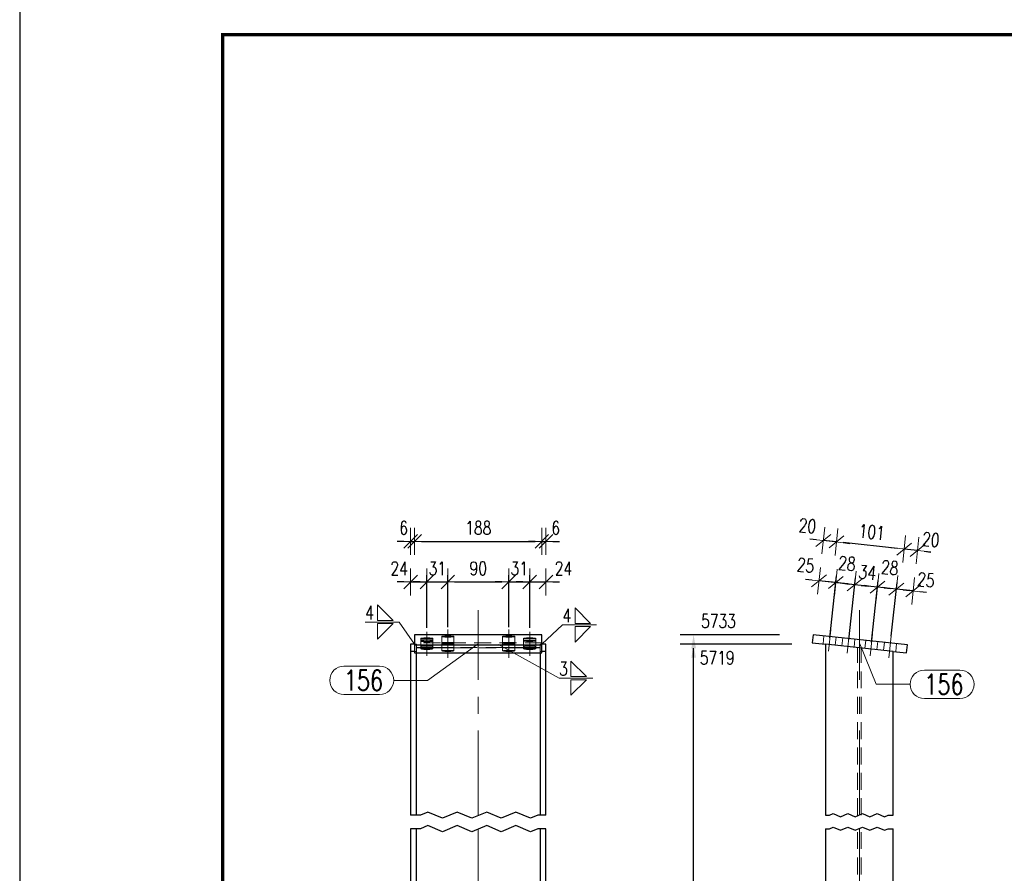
# Model space of a CAD drawing. Header units: millimetres. Extents: x -165 to 441, y 14674 to 15169.
# Tile 7 of 21: x -159 to -13, y 14960 to 15086. Entities that reach past the tile are written whole.
import ezdxf

# ---------------------------------------------------------------- set-up
doc = ezdxf.new("R2010")
doc.units = ezdxf.units.MM
doc.header["$LTSCALE"] = 10
doc.linetypes.add('HIDDEN', pattern=[0.375, 0.25, -0.125])
doc.linetypes.add('MITTE', pattern=[2, 1.25, -0.25, 0.25, -0.25])
doc.layers.get('Defpoints').update_dxf_attribs({"color": 1})
doc.layers.add('_FORMATKA', color=8, linetype='Continuous', plot=False)
for name, color, linetype, lineweight in [('_RAMKA', 7, 'Continuous', 35), ('PS_DIM', 4, 'Continuous', 13), ('PS_Hidden', 2, 'HIDDEN', 9), ('PS_Mid', 5, 'MITTE', 15), ('PS_Pos', 1, 'Continuous', 15), ('PS_Shape', 161, 'Continuous', 30), ('PS_SOLID', 7, 'Continuous', 30), ('PS_Weld', 1, 'Continuous', 9)]:
    doc.layers.add(name, color=color, linetype=linetype, lineweight=lineweight)
doc.styles.add('simplex', font='simplex.shx', dxfattribs={"width": 0.75})
doc.dimstyles.new('1_10_GŁ_DS1-LS10', dxfattribs={"dimtxt": 2, "dimasz": 2, "dimexe": 2, "dimexo": 5, "dimgap": 1, "dimtad": 1, "dimjust": 4, "dimdec": 0, "dimlfac": 10, "dimtxsty": 'simplex', "dimblk1": 'NONE', "dimsah": 1, "dimcen": 2, "dimclrd": 256, "dimclre": 256, "dimclrt": 3, "dimadec": 1, "dimazin": 0, "dimtfac": 1, "dimtdec": 0, "dimtmove": 2, "dimatfit": 3, "dimfxl": 1, "dimarcsym": 0})
doc.dimstyles.new('1_10_PRZ', dxfattribs={"dimtxt": 2, "dimasz": 1, "dimexe": 2, "dimexo": 5, "dimgap": 1, "dimtad": 1, "dimdec": 0, "dimlfac": 10, "dimtxsty": 'simplex', "dimblk": 'dimznak', "dimcen": 2, "dimse1": 1, "dimse2": 1, "dimclrt": 3, "dimadec": 1, "dimazin": 0, "dimtfac": 1, "dimtdec": 0, "dimtix": 1, "dimtmove": 2, "dimatfit": 3, "dimldrblk": 'dim-grot', "dimfxl": 1, "dimarcsym": 0})
doc.dimstyles.new('1_10_SC', dxfattribs={"dimtxt": 2, "dimasz": 1, "dimexe": 1, "dimexo": 1, "dimgap": 1, "dimtad": 1, "dimdec": 0, "dimlfac": 10, "dimtxsty": 'simplex', "dimblk": 'dimznak', "dimcen": 2, "dimclrd": 256, "dimclre": 256, "dimclrt": 3, "dimadec": 1, "dimazin": 0, "dimtfac": 1, "dimtdec": 0, "dimtix": 1, "dimtmove": 2, "dimatfit": 3, "dimldrblk": 'dim-grot', "dimfxl": 1, "dimarcsym": 0})

# ---------------------------------------------------------------- blocks, each defined once
blk = doc.blocks.new('*D24')
at = {"layer": 'Defpoints', "color": 0, "transparency": 16777216}
for p in [(-59.13, 14993.67), (-39.63, 14993.67), (-29.63, 14820.89)]:
    blk.add_point(p, dxfattribs=at)
at = {"layer": 'PS_DIM', "lineweight": -2, "transparency": 16777216}
for p, q in [((-44.63, 14993.67), (-61.13, 14993.67)), ((-59.13, 14820.89), (-59.13, 14991.67)), ((-34.63, 14820.89), (-61.13, 14820.89))]:
    blk.add_line(p, q, dxfattribs=at)
at = {"layer": 'PS_DIM', "transparency": 16777216}
blk.add_solid([(-59.46, 14991.67), (-58.79, 14991.67), (-59.13, 14993.67)], dxfattribs=at)
at = {"layer": 'PS_DIM', "color": 3, "transparency": 16777216, "insert": (-55.64, 14991.65), "char_height": 2, "attachment_point": 5, "rotation": 0.0573, "style": 'simplex'}
blk.add_mtext('5719', dxfattribs=at)
blk = doc.blocks.new('_None')
blk = doc.blocks.new('*D25')
at = {"layer": 'Defpoints', "color": 0, "transparency": 16777216}
for p in [(-59.13, 14995.07), (-41.46, 14995.07), (-29.63, 14820.89)]:
    blk.add_point(p, dxfattribs=at)
at = {"layer": 'PS_DIM', "lineweight": -2, "transparency": 16777216}
for p, q in [((-46.46, 14995.07), (-61.13, 14995.07)), ((-59.13, 14820.89), (-59.13, 14993.07)), ((-34.63, 14820.89), (-61.13, 14820.89))]:
    blk.add_line(p, q, dxfattribs=at)
at = {"layer": 'PS_DIM', "transparency": 16777216}
blk.add_solid([(-59.46, 14993.07), (-58.79, 14993.07), (-59.13, 14995.07)], dxfattribs=at)
at = {"layer": 'PS_DIM', "color": 3, "transparency": 16777216, "insert": (-55.46, 14997.09), "char_height": 2, "attachment_point": 5, "rotation": 0.0573, "style": 'simplex'}
blk.add_mtext('5733', dxfattribs=at)
blk = doc.blocks.new('dimznak')
at = {"color": 0}
for points in [[(0, 2), (0, -2)], [(-2, 0), (2, 0)]]:
    blk.add_lwpolyline(points, dxfattribs=at)
at = {"color": 2}
blk.add_lwpolyline([(1, 1), (-1, -1)], dxfattribs=at)
blk = doc.blocks.new('*D26')
at = {"layer": 'Defpoints', "color": 0, "transparency": 16777216}
for p in [(-98.55, 15002.86), (-98.55, 14995.07), (-100.95, 14993.67)]:
    blk.add_point(p, dxfattribs=at)
at = {"layer": 'PS_DIM', "color": 0, "lineweight": -2, "transparency": 16777216}
for p, q in [((-101.95, 15002.86), (-102.95, 15002.86)), ((-100.95, 15002.86), (-98.55, 15002.86)), ((-97.55, 15002.86), (-96.55, 15002.86))]:
    blk.add_line(p, q, dxfattribs=at)
blk.add_blockref('dimznak', (-100.95, 15002.86), dxfattribs=at)
at = {"layer": 'PS_DIM', "color": 0, "lineweight": -2, "transparency": 16777216, "rotation": 180}
blk.add_blockref('dimznak', (-98.55, 15002.86), dxfattribs=at)
at = {"layer": 'PS_DIM', "color": 3, "transparency": 16777216, "insert": (-102.64, 15004.86), "char_height": 2, "attachment_point": 5, "style": 'simplex'}
blk.add_mtext('24', dxfattribs=at)
blk = doc.blocks.new('dim-grot')
blk.add_hatch(color=256).paths.add_polyline_path([(0, 0), (-2, 0.5), (-2, -0.5)])
blk.add_lwpolyline([(0, 0), (-2, 0.5), (-2, -0.5), (0, 0)])
blk = doc.blocks.new('*D27')
at = {"layer": 'Defpoints', "color": 0, "transparency": 16777216}
for p in [(-95.45, 15002.86), (-98.55, 14995.07), (-95.45, 14995.17)]:
    blk.add_point(p, dxfattribs=at)
at = {"layer": 'PS_DIM', "lineweight": -2, "transparency": 16777216}
for p, q in [((-99.55, 15002.86), (-100.55, 15002.86)), ((-98.55, 14996.07), (-98.55, 15003.86)), ((-98.55, 15002.86), (-95.45, 15002.86)), ((-95.45, 14996.17), (-95.45, 15003.86)), ((-94.45, 15002.86), (-93.45, 15002.86))]:
    blk.add_line(p, q, dxfattribs=at)
blk.add_blockref('dimznak', (-98.55, 15002.86), dxfattribs=at)
at = {"layer": 'PS_DIM', "lineweight": -2, "transparency": 16777216, "rotation": 180}
blk.add_blockref('dimznak', (-95.45, 15002.86), dxfattribs=at)
at = {"layer": 'PS_DIM', "color": 3, "transparency": 16777216, "insert": (-97, 15004.86), "char_height": 2, "attachment_point": 5, "style": 'simplex'}
blk.add_mtext('31', dxfattribs=at)
blk = doc.blocks.new('*D28')
at = {"layer": 'Defpoints', "color": 0, "transparency": 16777216}
for p in [(-86.45, 15002.86), (-95.45, 14995.17), (-86.45, 14995.17)]:
    blk.add_point(p, dxfattribs=at)
at = {"layer": 'PS_DIM', "lineweight": -2, "transparency": 16777216}
for p, q in [((-95.45, 14996.17), (-95.45, 15003.86)), ((-94.45, 15002.86), (-87.45, 15002.86)), ((-86.45, 14996.17), (-86.45, 15003.86))]:
    blk.add_line(p, q, dxfattribs=at)
at = {"layer": 'PS_DIM', "lineweight": -2, "transparency": 16777216, "rotation": 180}
blk.add_blockref('dimznak', (-95.45, 15002.86), dxfattribs=at)
at = {"layer": 'PS_DIM', "lineweight": -2, "transparency": 16777216}
blk.add_blockref('dimznak', (-86.45, 15002.86), dxfattribs=at)
at = {"layer": 'PS_DIM', "color": 3, "transparency": 16777216, "insert": (-90.95, 15004.86), "char_height": 2, "attachment_point": 5, "style": 'simplex'}
blk.add_mtext('90', dxfattribs=at)
blk = doc.blocks.new('*D29')
at = {"layer": 'Defpoints', "color": 0, "transparency": 16777216}
for p in [(-83.35, 15002.86), (-86.45, 14995.17), (-83.35, 14995.07)]:
    blk.add_point(p, dxfattribs=at)
at = {"layer": 'PS_DIM', "lineweight": -2, "transparency": 16777216}
for p, q in [((-87.45, 15002.86), (-88.45, 15002.86)), ((-86.45, 14996.17), (-86.45, 15003.86)), ((-86.45, 15002.86), (-83.35, 15002.86)), ((-83.35, 14996.07), (-83.35, 15003.86)), ((-82.35, 15002.86), (-81.35, 15002.86))]:
    blk.add_line(p, q, dxfattribs=at)
blk.add_blockref('dimznak', (-86.45, 15002.86), dxfattribs=at)
at = {"layer": 'PS_DIM', "lineweight": -2, "transparency": 16777216, "rotation": 180}
blk.add_blockref('dimznak', (-83.35, 15002.86), dxfattribs=at)
at = {"layer": 'PS_DIM', "color": 3, "transparency": 16777216, "insert": (-84.9, 15004.86), "char_height": 2, "attachment_point": 5, "style": 'simplex'}
blk.add_mtext('31', dxfattribs=at)
blk = doc.blocks.new('*D30')
at = {"layer": 'Defpoints', "color": 0, "transparency": 16777216}
for p in [(-80.95, 15002.86), (-83.35, 14995.07), (-80.95, 14993.67)]:
    blk.add_point(p, dxfattribs=at)
at = {"layer": 'PS_DIM', "color": 0, "lineweight": -2, "transparency": 16777216}
for p, q in [((-84.35, 15002.86), (-85.35, 15002.86)), ((-83.35, 15002.86), (-80.95, 15002.86)), ((-79.95, 15002.86), (-78.95, 15002.86))]:
    blk.add_line(p, q, dxfattribs=at)
blk.add_blockref('dimznak', (-83.35, 15002.86), dxfattribs=at)
at = {"layer": 'PS_DIM', "color": 0, "lineweight": -2, "transparency": 16777216, "rotation": 180}
blk.add_blockref('dimznak', (-80.95, 15002.86), dxfattribs=at)
at = {"layer": 'PS_DIM', "color": 3, "transparency": 16777216, "insert": (-78.36, 15004.86), "char_height": 2, "attachment_point": 5, "style": 'simplex'}
blk.add_mtext('24', dxfattribs=at)
blk = doc.blocks.new('*D31')
at = {"layer": 'Defpoints', "color": 0, "transparency": 16777216}
for p in [(-100.35, 15008.86), (-100.35, 14994.86), (-100.95, 14993.67)]:
    blk.add_point(p, dxfattribs=at)
at = {"layer": 'PS_DIM', "color": 0, "lineweight": -2, "transparency": 16777216}
for p, q in [((-101.95, 15008.86), (-102.95, 15008.86)), ((-100.95, 15008.86), (-100.35, 15008.86)), ((-99.35, 15008.86), (-98.35, 15008.86))]:
    blk.add_line(p, q, dxfattribs=at)
blk.add_blockref('dimznak', (-100.95, 15008.86), dxfattribs=at)
at = {"layer": 'PS_DIM', "color": 0, "lineweight": -2, "transparency": 16777216, "rotation": 180}
blk.add_blockref('dimznak', (-100.35, 15008.86), dxfattribs=at)
at = {"layer": 'PS_DIM', "color": 3, "transparency": 16777216, "insert": (-101.98, 15010.86), "char_height": 2, "attachment_point": 5, "style": 'simplex'}
blk.add_mtext('6', dxfattribs=at)
blk = doc.blocks.new('*D32')
at = {"layer": 'Defpoints', "color": 0, "transparency": 16777216}
for p in [(-81.55, 15008.86), (-100.35, 14994.86), (-81.55, 14994.86)]:
    blk.add_point(p, dxfattribs=at)
at = {"layer": 'PS_DIM', "color": 0, "lineweight": -2, "transparency": 16777216}
blk.add_line((-99.35, 15008.86), (-82.55, 15008.86), dxfattribs=at)
at = {"layer": 'PS_DIM', "color": 0, "lineweight": -2, "transparency": 16777216, "rotation": 180}
blk.add_blockref('dimznak', (-100.35, 15008.86), dxfattribs=at)
at = {"layer": 'PS_DIM', "color": 0, "lineweight": -2, "transparency": 16777216}
blk.add_blockref('dimznak', (-81.55, 15008.86), dxfattribs=at)
at = {"layer": 'PS_DIM', "color": 3, "transparency": 16777216, "insert": (-90.95, 15010.86), "char_height": 2, "attachment_point": 5, "style": 'simplex'}
blk.add_mtext('188', dxfattribs=at)
blk = doc.blocks.new('*D33')
at = {"layer": 'Defpoints', "color": 0, "transparency": 16777216}
for p in [(-80.95, 15008.86), (-81.55, 14994.86), (-80.95, 14993.67)]:
    blk.add_point(p, dxfattribs=at)
at = {"layer": 'PS_DIM', "color": 0, "lineweight": -2, "transparency": 16777216}
for p, q in [((-82.55, 15008.86), (-83.55, 15008.86)), ((-81.55, 15008.86), (-80.95, 15008.86)), ((-79.95, 15008.86), (-78.95, 15008.86))]:
    blk.add_line(p, q, dxfattribs=at)
blk.add_blockref('dimznak', (-81.55, 15008.86), dxfattribs=at)
at = {"layer": 'PS_DIM', "color": 0, "lineweight": -2, "transparency": 16777216, "rotation": 180}
blk.add_blockref('dimznak', (-80.95, 15008.86), dxfattribs=at)
at = {"layer": 'PS_DIM', "color": 3, "transparency": 16777216, "insert": (-79.51, 15010.86), "char_height": 2, "attachment_point": 5, "style": 'simplex'}
blk.add_mtext('6', dxfattribs=at)
blk = doc.blocks.new('*D34')
at = {"layer": 'Defpoints', "color": 0, "transparency": 16777216}
for p in [(-29.17, 15001.81), (-30.02, 14993.85), (-27.54, 14993.59)]:
    blk.add_point(p, dxfattribs=at)
at = {"layer": 'PS_DIM', "color": 0, "lineweight": -2, "transparency": 16777216}
for p, q in [((-30.17, 15001.91), (-31.16, 15002.02)), ((-26.69, 15001.54), (-29.17, 15001.81)), ((-25.69, 15001.43), (-24.7, 15001.33))]:
    blk.add_line(p, q, dxfattribs=at)
for p, rotation in [((-29.17, 15001.81), 353.9079972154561), ((-26.69, 15001.54), 173.9079972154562)]:
    blk.add_blockref('dimznak', p, dxfattribs=dict(at, rotation=rotation))
at = {"layer": 'PS_DIM', "color": 3, "transparency": 16777216, "insert": (-24.79, 15003.17), "char_height": 2, "attachment_point": 5, "rotation": 353.908, "style": 'simplex'}
blk.add_mtext('25', dxfattribs=at)
blk = doc.blocks.new('*D35')
at = {"layer": 'Defpoints', "color": 0, "transparency": 16777216}
for p in [(-31.96, 15002.1), (-30.02, 14993.85), (-32.94, 14992.96)]:
    blk.add_point(p, dxfattribs=at)
at = {"layer": 'PS_DIM', "lineweight": -2, "transparency": 16777216}
for p, q in [((-32.83, 14993.95), (-31.85, 15003.1)), ((-29.92, 14994.85), (-29.07, 15002.8)), ((-32.95, 15002.21), (-33.95, 15002.32)), ((-29.17, 15001.81), (-31.96, 15002.1)), ((-28.18, 15001.7), (-27.19, 15001.59))]:
    blk.add_line(p, q, dxfattribs=at)
for p, rotation in [((-31.96, 15002.1), 353.9079972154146), ((-29.17, 15001.81), 173.9079972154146)]:
    blk.add_blockref('dimznak', p, dxfattribs=dict(at, rotation=rotation))
at = {"layer": 'PS_DIM', "color": 3, "transparency": 16777216, "insert": (-30.14, 15004.98), "char_height": 2, "attachment_point": 5, "rotation": 353.908, "style": 'simplex'}
blk.add_mtext('28', dxfattribs=at)
blk = doc.blocks.new('*D36')
at = {"layer": 'Defpoints', "color": 0, "transparency": 16777216}
for p in [(-35.34, 15002.46), (-36.32, 14993.32), (-32.94, 14992.96)]:
    blk.add_point(p, dxfattribs=at)
at = {"layer": 'PS_DIM', "lineweight": -2, "transparency": 16777216}
for p, q in [((-36.33, 15002.57), (-37.33, 15002.68)), ((-36.21, 14994.31), (-35.23, 15003.46)), ((-32.83, 14993.95), (-31.85, 15003.1)), ((-31.96, 15002.1), (-35.34, 15002.46)), ((-30.96, 15002), (-29.97, 15001.89))]:
    blk.add_line(p, q, dxfattribs=at)
for p, rotation in [((-35.34, 15002.46), 353.9079972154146), ((-31.96, 15002.1), 173.9079972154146)]:
    blk.add_blockref('dimznak', p, dxfattribs=dict(at, rotation=rotation))
at = {"layer": 'PS_DIM', "color": 3, "transparency": 16777216, "insert": (-33.44, 15004.27), "char_height": 2, "attachment_point": 5, "rotation": 353.908, "style": 'simplex'}
blk.add_mtext('34', dxfattribs=at)
blk = doc.blocks.new('*D37')
at = {"layer": 'Defpoints', "color": 0, "transparency": 16777216}
for p in [(-38.12, 15002.76), (-39.1, 14993.61), (-36.32, 14993.32)]:
    blk.add_point(p, dxfattribs=at)
at = {"layer": 'PS_DIM', "lineweight": -2, "transparency": 16777216}
for p, q in [((-39.12, 15002.87), (-40.11, 15002.97)), ((-38.99, 14994.61), (-38.02, 15003.76)), ((-35.34, 15002.46), (-38.12, 15002.76)), ((-36.21, 14994.31), (-35.23, 15003.46)), ((-34.35, 15002.36), (-33.35, 15002.25))]:
    blk.add_line(p, q, dxfattribs=at)
for p, rotation in [((-38.12, 15002.76), 353.9079972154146), ((-35.34, 15002.46), 173.9079972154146)]:
    blk.add_blockref('dimznak', p, dxfattribs=dict(at, rotation=rotation))
at = {"layer": 'PS_DIM', "color": 3, "transparency": 16777216, "insert": (-36.46, 15005.6), "char_height": 2, "attachment_point": 5, "rotation": 353.908, "style": 'simplex'}
blk.add_mtext('28', dxfattribs=at)
blk = doc.blocks.new('*D38')
at = {"layer": 'Defpoints', "color": 0, "transparency": 16777216}
for p in [(-40.61, 15003.03), (-41.59, 14993.88), (-39.1, 14993.61)]:
    blk.add_point(p, dxfattribs=at)
at = {"layer": 'PS_DIM', "color": 0, "lineweight": -2, "transparency": 16777216}
for p, q in [((-41.6, 15003.13), (-42.6, 15003.24)), ((-38.12, 15002.76), (-40.61, 15003.03)), ((-37.13, 15002.66), (-36.14, 15002.55))]:
    blk.add_line(p, q, dxfattribs=at)
for p, rotation in [((-40.61, 15003.03), 353.9079972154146), ((-38.12, 15002.76), 173.9079972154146)]:
    blk.add_blockref('dimznak', p, dxfattribs=dict(at, rotation=rotation))
at = {"layer": 'PS_DIM', "color": 3, "transparency": 16777216, "insert": (-42.57, 15005.33), "char_height": 2, "attachment_point": 5, "rotation": 353.908, "style": 'simplex'}
blk.add_mtext('25', dxfattribs=at)
blk = doc.blocks.new('*D39')
at = {"layer": 'Defpoints', "color": 0, "transparency": 16777216}
for p in [(-28.01, 15007.72), (-29.63, 14992.6), (-27.67, 14992.39)]:
    blk.add_point(p, dxfattribs=at)
at = {"layer": 'PS_DIM', "color": 0, "lineweight": -2, "transparency": 16777216}
for p, q in [((-29.01, 15007.82), (-30, 15007.93)), ((-26.05, 15007.51), (-28.01, 15007.72)), ((-25.06, 15007.4), (-24.06, 15007.29))]:
    blk.add_line(p, q, dxfattribs=at)
for p, rotation in [((-28.01, 15007.72), 353.9079972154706), ((-26.05, 15007.51), 173.9079972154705)]:
    blk.add_blockref('dimznak', p, dxfattribs=dict(at, rotation=rotation))
at = {"layer": 'PS_DIM', "color": 3, "transparency": 16777216, "insert": (-24.07, 15009.13), "char_height": 2, "attachment_point": 5, "rotation": 353.908, "style": 'simplex'}
blk.add_mtext('20', dxfattribs=at)
blk = doc.blocks.new('*D40')
at = {"layer": 'Defpoints', "color": 0, "transparency": 16777216}
for p in [(-38.01, 15008.78), (-39.63, 14993.67), (-29.63, 14992.6)]:
    blk.add_point(p, dxfattribs=at)
at = {"layer": 'PS_DIM', "color": 0, "lineweight": -2, "transparency": 16777216}
blk.add_line((-29.01, 15007.82), (-37.02, 15008.68), dxfattribs=at)
for p, rotation in [((-38.01, 15008.78), 173.9079972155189), ((-28.01, 15007.72), 353.9079972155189)]:
    blk.add_blockref('dimznak', p, dxfattribs=dict(at, rotation=rotation))
at = {"layer": 'PS_DIM', "color": 3, "transparency": 16777216, "insert": (-32.8, 15010.24), "char_height": 2, "attachment_point": 5, "rotation": 353.908, "style": 'simplex'}
blk.add_mtext('101', dxfattribs=at)
blk = doc.blocks.new('*D41')
at = {"layer": 'Defpoints', "color": 0, "transparency": 16777216}
for p in [(-39.97, 15008.99), (-41.46, 14995.07), (-39.63, 14993.67)]:
    blk.add_point(p, dxfattribs=at)
at = {"layer": 'PS_DIM', "color": 0, "lineweight": -2, "transparency": 16777216}
for p, q in [((-40.97, 15009.1), (-41.96, 15009.21)), ((-38.01, 15008.78), (-39.97, 15008.99)), ((-37.02, 15008.68), (-36.02, 15008.57))]:
    blk.add_line(p, q, dxfattribs=at)
for p, rotation in [((-39.97, 15008.99), 353.9079972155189), ((-38.01, 15008.78), 173.9079972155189)]:
    blk.add_blockref('dimznak', p, dxfattribs=dict(at, rotation=rotation))
at = {"layer": 'PS_DIM', "color": 3, "transparency": 16777216, "insert": (-42.31, 15011.16), "char_height": 2, "attachment_point": 5, "rotation": 353.908, "style": 'simplex'}
blk.add_mtext('20', dxfattribs=at)
blk = doc.blocks.new('*U150')
at = {"layer": '_FORMATKA', "lineweight": -3}
blk.add_lwpolyline([(-594, 0), (0, 0), (0, 420), (-594, 420)], close=True, dxfattribs=at)
at = {"layer": '_RAMKA', "lineweight": -3, "const_width": 0.5}
blk.add_lwpolyline([(-564, 10), (-10, 10), (-10, 410), (-564, 410)], close=True, dxfattribs=at)
blk = doc.blocks.new('*X192')
at = {"color": 1}
for p, q in [((-99.47, 14968.39), (-100.95, 14968.39)), ((-98.38, 14968.85), (-99.47, 14968.39)), ((-96.22, 14967.93), (-98.38, 14968.85)), ((-94.05, 14968.85), (-96.22, 14967.93)), ((-91.88, 14967.93), (-94.05, 14968.85)), ((-89.71, 14968.85), (-91.88, 14967.93)), ((-87.55, 14967.93), (-89.71, 14968.85)), ((-85.38, 14968.85), (-87.55, 14967.93)), ((-83.21, 14967.93), (-85.38, 14968.85)), ((-82.13, 14968.39), (-83.21, 14967.93)), ((-80.95, 14968.39), (-82.13, 14968.39)), ((-99.47, 14966.39), (-100.95, 14966.39)), ((-98.38, 14966.85), (-99.47, 14966.39)), ((-96.22, 14965.93), (-98.38, 14966.85)), ((-94.05, 14966.85), (-96.22, 14965.93)), ((-91.88, 14965.93), (-94.05, 14966.85)), ((-89.71, 14966.85), (-91.88, 14965.93)), ((-87.55, 14965.93), (-89.71, 14966.85)), ((-85.38, 14966.85), (-87.55, 14965.93)), ((-83.21, 14965.93), (-85.38, 14966.85)), ((-82.13, 14966.39), (-83.21, 14965.93)), ((-80.95, 14966.39), (-82.13, 14966.39))]:
    blk.add_line(p, q, dxfattribs=at)
at = {"layer": 'PS_Hidden', "color": 2, "linetype": 'HIDDEN'}
for p, q in [((-81.55, 14993.88), (-100.35, 14993.88)), ((-99.45, 14994.51), (-99.45, 14994.15)), ((-99.45, 14994.15), (-99.45, 14992.96)), ((-97.65, 14994.15), (-97.65, 14994.51)), ((-97.65, 14992.96), (-97.65, 14994.15)), ((-96.35, 14994.81), (-96.35, 14993.85)), ((-96.35, 14993.85), (-96.35, 14992.66)), ((-94.55, 14993.85), (-94.55, 14994.81)), ((-94.55, 14992.66), (-94.55, 14993.85)), ((-87.35, 14994.81), (-87.35, 14993.85)), ((-87.35, 14993.85), (-87.35, 14992.66)), ((-85.55, 14993.85), (-85.55, 14994.81)), ((-85.55, 14992.66), (-85.55, 14993.85)), ((-84.25, 14994.51), (-84.25, 14994.15)), ((-84.25, 14994.15), (-84.25, 14992.96)), ((-82.45, 14994.15), (-82.45, 14994.51)), ((-82.45, 14992.96), (-82.45, 14994.15)), ((-100.95, 14992.6), (-100.95, 14993.67)), ((-100.1, 14993.67), (-100.35, 14993.67)), ((-100.1, 14992.6), (-100.35, 14992.6)), ((-100.1, 14993.17), (-100.1, 14993.67)), ((-100.1, 14993.11), (-100.1, 14993.17)), ((-99.45, 14993.17), (-100.1, 14993.17)), ((-100.1, 14992.6), (-100.1, 14993.11)), ((-100.1, 14993.11), (-99.45, 14993.11)), ((-100.1, 14992.39), (-100.1, 14992.6)), ((-99.45, 14993.32), (-99.33, 14993.36)), ((-99.33, 14993.27), (-99.45, 14993.32)), ((-97.65, 14993.17), (-99.45, 14993.17)), ((-99.45, 14993.11), (-97.65, 14993.11)), ((-99.45, 14992.96), (-99.33, 14993)), ((-99.45, 14992.96), (-99.33, 14992.91)), ((-99.33, 14993.36), (-99, 14993.4)), ((-99, 14993.23), (-99.33, 14993.27)), ((-99.33, 14993), (-99, 14993.04)), ((-99.33, 14992.91), (-99, 14992.87)), ((-99, 14993.4), (-98.55, 14993.41)), ((-98.55, 14993.22), (-99, 14993.23)), ((-99, 14993.04), (-98.55, 14993.05)), ((-99, 14992.87), (-98.55, 14992.86)), ((-98.55, 14993.41), (-98.1, 14993.4)), ((-98.1, 14993.23), (-98.55, 14993.22)), ((-98.55, 14993.05), (-98.1, 14993.04)), ((-98.55, 14992.86), (-98.1, 14992.87)), ((-98.1, 14993.4), (-97.77, 14993.36)), ((-97.77, 14993.27), (-98.1, 14993.23)), ((-98.1, 14993.04), (-97.77, 14993)), ((-98.1, 14992.87), (-97.77, 14992.91)), ((-97.77, 14993.36), (-97.65, 14993.32)), ((-97.65, 14993.32), (-97.77, 14993.27)), ((-97.77, 14993), (-97.65, 14992.96)), ((-97.77, 14992.91), (-97.65, 14992.96)), ((-96.35, 14993.17), (-97.65, 14993.17)), ((-97.65, 14993.11), (-96.35, 14993.11)), ((-96.35, 14993.61), (-96.23, 14993.66)), ((-96.23, 14993.57), (-96.35, 14993.61)), ((-94.55, 14993.17), (-96.35, 14993.17)), ((-96.35, 14993.11), (-94.55, 14993.11)), ((-96.35, 14992.66), (-96.23, 14992.71)), ((-96.23, 14992.61), (-96.35, 14992.66)), ((-96.23, 14993.66), (-95.9, 14993.7)), ((-95.9, 14993.53), (-96.23, 14993.57)), ((-96.23, 14992.71), (-95.9, 14992.74)), ((-95.9, 14992.58), (-96.23, 14992.61)), ((-95.9, 14993.7), (-95.45, 14993.71)), ((-95.45, 14993.52), (-95.9, 14993.53)), ((-95.9, 14992.74), (-95.45, 14992.75)), ((-95.45, 14992.56), (-95.9, 14992.58)), ((-95.45, 14993.71), (-95, 14993.7)), ((-95, 14993.53), (-95.45, 14993.52)), ((-95.45, 14992.75), (-95, 14992.74)), ((-95, 14992.58), (-95.45, 14992.56)), ((-95, 14993.7), (-94.67, 14993.66)), ((-94.67, 14993.57), (-95, 14993.53)), ((-95, 14992.74), (-94.67, 14992.71)), ((-94.67, 14992.61), (-95, 14992.58)), ((-94.67, 14993.66), (-94.55, 14993.61)), ((-94.55, 14993.61), (-94.67, 14993.57)), ((-94.67, 14992.71), (-94.55, 14992.66)), ((-94.55, 14992.66), (-94.67, 14992.61)), ((-87.35, 14993.17), (-94.55, 14993.17)), ((-94.55, 14993.11), (-87.35, 14993.11)), ((-87.35, 14993.61), (-87.23, 14993.66)), ((-87.23, 14993.57), (-87.35, 14993.61)), ((-85.55, 14993.17), (-87.35, 14993.17)), ((-87.35, 14993.11), (-85.55, 14993.11)), ((-87.35, 14992.66), (-87.23, 14992.71)), ((-87.23, 14992.61), (-87.35, 14992.66)), ((-87.23, 14993.66), (-86.9, 14993.7)), ((-86.9, 14993.53), (-87.23, 14993.57)), ((-87.23, 14992.71), (-86.9, 14992.74)), ((-86.9, 14992.58), (-87.23, 14992.61)), ((-86.9, 14993.7), (-86.45, 14993.71)), ((-86.45, 14993.52), (-86.9, 14993.53)), ((-86.9, 14992.74), (-86.45, 14992.75)), ((-86.45, 14992.56), (-86.9, 14992.58)), ((-86.45, 14993.71), (-86, 14993.7)), ((-86, 14993.53), (-86.45, 14993.52)), ((-86.45, 14992.75), (-86, 14992.74)), ((-86, 14992.58), (-86.45, 14992.56)), ((-86, 14993.7), (-85.67, 14993.66)), ((-85.67, 14993.57), (-86, 14993.53)), ((-86, 14992.74), (-85.67, 14992.71)), ((-85.67, 14992.61), (-86, 14992.58)), ((-85.67, 14993.66), (-85.55, 14993.61)), ((-85.55, 14993.61), (-85.67, 14993.57)), ((-85.67, 14992.71), (-85.55, 14992.66)), ((-85.55, 14992.66), (-85.67, 14992.61)), ((-84.25, 14993.17), (-85.55, 14993.17)), ((-85.55, 14993.11), (-84.25, 14993.11)), ((-84.25, 14993.32), (-84.13, 14993.36)), ((-84.13, 14993.27), (-84.25, 14993.32)), ((-82.45, 14993.17), (-84.25, 14993.17)), ((-84.25, 14993.11), (-82.45, 14993.11)), ((-84.25, 14992.96), (-84.13, 14993)), ((-84.13, 14992.91), (-84.25, 14992.96)), ((-84.13, 14993.36), (-83.8, 14993.4)), ((-83.8, 14993.23), (-84.13, 14993.27)), ((-84.13, 14993), (-83.8, 14993.04)), ((-83.8, 14992.87), (-84.13, 14992.91)), ((-83.8, 14993.4), (-83.35, 14993.41)), ((-83.35, 14993.22), (-83.8, 14993.23)), ((-83.8, 14993.04), (-83.35, 14993.05)), ((-83.35, 14992.86), (-83.8, 14992.87)), ((-83.35, 14993.41), (-82.9, 14993.4)), ((-82.9, 14993.23), (-83.35, 14993.22)), ((-83.35, 14993.05), (-82.9, 14993.04)), ((-82.9, 14992.87), (-83.35, 14992.86)), ((-82.9, 14993.4), (-82.57, 14993.36)), ((-82.57, 14993.27), (-82.9, 14993.23)), ((-82.9, 14993.04), (-82.57, 14993)), ((-82.57, 14992.91), (-82.9, 14992.87)), ((-82.57, 14993.36), (-82.45, 14993.32)), ((-82.45, 14993.32), (-82.57, 14993.27)), ((-82.57, 14993), (-82.45, 14992.96)), ((-82.45, 14992.96), (-82.57, 14992.91)), ((-81.8, 14993.17), (-82.45, 14993.17)), ((-82.45, 14993.11), (-81.8, 14993.11)), ((-81.8, 14968.39), (-81.8, 14993.67)), ((-81.55, 14993.67), (-81.8, 14993.67)), ((-81.8, 14993.67), (-81.8, 14993.17)), ((-81.8, 14993.11), (-81.8, 14993.17)), ((-81.8, 14993.11), (-81.8, 14992.6)), ((-81.55, 14992.6), (-81.8, 14992.6)), ((-81.8, 14992.6), (-81.8, 14992.39)), ((-81.8, 14918.39), (-81.8, 14966.39))]:
    blk.add_line(p, q, dxfattribs=at)
at = {"layer": 'PS_Mid', "color": 5, "linetype": 'MITTE'}
for p, q in [((-90.95, 14968.39), (-90.95, 14998.67)), ((-98.55, 14995.51), (-98.55, 14992.32)), ((-95.45, 14995.81), (-95.45, 14992.61)), ((-86.45, 14995.81), (-86.45, 14992.61)), ((-83.35, 14995.51), (-83.35, 14992.32)), ((-98.55, 14995.15), (-98.55, 14991.96)), ((-95.45, 14994.85), (-95.45, 14991.66)), ((-86.45, 14994.85), (-86.45, 14991.66)), ((-83.35, 14995.15), (-83.35, 14991.96)), ((-90.95, 14918.39), (-90.95, 14966.39))]:
    blk.add_line(p, q, dxfattribs=at)
at = {"layer": 'PS_SOLID', "color": 7, "linetype": 'Continuous'}
for p, q in [((-81.55, 14995.07), (-100.35, 14995.07)), ((-100.35, 14995.07), (-100.35, 14993.59)), ((-99.45, 14994.51), (-99.33, 14994.56)), ((-99.33, 14994.46), (-99.45, 14994.51)), ((-99.33, 14994.2), (-99.45, 14994.15)), ((-99.45, 14994.15), (-99.33, 14994.1)), ((-99.33, 14994.56), (-99, 14994.59)), ((-99, 14994.43), (-99.33, 14994.46)), ((-99, 14994.23), (-99.33, 14994.2)), ((-99.33, 14994.1), (-99, 14994.07)), ((-99, 14994.59), (-98.55, 14994.6)), ((-98.55, 14994.41), (-99, 14994.43)), ((-98.55, 14994.24), (-99, 14994.23)), ((-99, 14994.07), (-98.55, 14994.05)), ((-98.55, 14994.6), (-98.1, 14994.59)), ((-98.1, 14994.43), (-98.55, 14994.41)), ((-98.1, 14994.23), (-98.55, 14994.24)), ((-98.55, 14994.05), (-98.1, 14994.07)), ((-98.1, 14994.59), (-97.77, 14994.56)), ((-97.77, 14994.46), (-98.1, 14994.43)), ((-97.77, 14994.2), (-98.1, 14994.23)), ((-98.1, 14994.07), (-97.77, 14994.1)), ((-97.77, 14994.56), (-97.65, 14994.51)), ((-97.65, 14994.51), (-97.77, 14994.46)), ((-97.65, 14994.15), (-97.77, 14994.2)), ((-97.77, 14994.1), (-97.65, 14994.15)), ((-96.35, 14994.81), (-96.23, 14994.85)), ((-96.23, 14994.76), (-96.35, 14994.81)), ((-96.35, 14993.85), (-96.23, 14993.9)), ((-96.23, 14993.8), (-96.35, 14993.85)), ((-96.23, 14994.85), (-95.9, 14994.89)), ((-95.9, 14994.72), (-96.23, 14994.76)), ((-96.23, 14993.9), (-95.9, 14993.93)), ((-95.9, 14993.77), (-96.23, 14993.8)), ((-95.9, 14994.89), (-95.45, 14994.9)), ((-95.45, 14994.71), (-95.9, 14994.72)), ((-95.9, 14993.93), (-95.45, 14993.95)), ((-95.45, 14994.9), (-95, 14994.89)), ((-95, 14994.72), (-95.45, 14994.71)), ((-95.45, 14993.95), (-95, 14993.93)), ((-95, 14994.89), (-94.67, 14994.85)), ((-94.67, 14994.76), (-95, 14994.72)), ((-95, 14993.93), (-94.67, 14993.9)), ((-94.67, 14993.8), (-95, 14993.77)), ((-94.67, 14994.85), (-94.55, 14994.81)), ((-94.55, 14994.81), (-94.67, 14994.76)), ((-94.67, 14993.9), (-94.55, 14993.85)), ((-94.55, 14993.85), (-94.67, 14993.8)), ((-87.35, 14994.81), (-87.23, 14994.85)), ((-87.23, 14994.76), (-87.35, 14994.81)), ((-87.35, 14993.85), (-87.23, 14993.9)), ((-87.23, 14993.8), (-87.35, 14993.85)), ((-87.23, 14994.85), (-86.9, 14994.89)), ((-86.9, 14994.72), (-87.23, 14994.76)), ((-87.23, 14993.9), (-86.9, 14993.93)), ((-86.9, 14993.77), (-87.23, 14993.8)), ((-86.9, 14994.89), (-86.45, 14994.9)), ((-86.45, 14994.71), (-86.9, 14994.72)), ((-86.9, 14993.93), (-86.45, 14993.95)), ((-86.45, 14994.9), (-86, 14994.89)), ((-86, 14994.72), (-86.45, 14994.71)), ((-86.45, 14993.95), (-86, 14993.93)), ((-86, 14994.89), (-85.67, 14994.85)), ((-85.67, 14994.76), (-86, 14994.72)), ((-86, 14993.93), (-85.67, 14993.9)), ((-85.67, 14993.8), (-86, 14993.77)), ((-85.67, 14994.85), (-85.55, 14994.81)), ((-85.55, 14994.81), (-85.67, 14994.76)), ((-85.67, 14993.9), (-85.55, 14993.85)), ((-85.55, 14993.85), (-85.67, 14993.8)), ((-84.25, 14994.51), (-84.13, 14994.56)), ((-84.13, 14994.46), (-84.25, 14994.51)), ((-84.25, 14994.15), (-84.13, 14994.2)), ((-84.13, 14994.1), (-84.25, 14994.15)), ((-84.13, 14994.56), (-83.8, 14994.59)), ((-83.8, 14994.43), (-84.13, 14994.46)), ((-84.13, 14994.2), (-83.8, 14994.23)), ((-83.8, 14994.07), (-84.13, 14994.1)), ((-83.8, 14994.59), (-83.35, 14994.6)), ((-83.35, 14994.41), (-83.8, 14994.43)), ((-83.8, 14994.23), (-83.35, 14994.24)), ((-83.35, 14994.05), (-83.8, 14994.07)), ((-83.35, 14994.6), (-82.9, 14994.59)), ((-82.9, 14994.43), (-83.35, 14994.41)), ((-83.35, 14994.24), (-82.9, 14994.23)), ((-82.9, 14994.07), (-83.35, 14994.05)), ((-82.9, 14994.59), (-82.57, 14994.56)), ((-82.57, 14994.46), (-82.9, 14994.43)), ((-82.9, 14994.23), (-82.57, 14994.2)), ((-82.57, 14994.1), (-82.9, 14994.07)), ((-82.57, 14994.56), (-82.45, 14994.51)), ((-82.45, 14994.51), (-82.57, 14994.46)), ((-82.57, 14994.2), (-82.45, 14994.15)), ((-82.45, 14994.15), (-82.57, 14994.1)), ((-81.55, 14994.81), (-81.55, 14995.07)), ((-81.55, 14994.51), (-81.55, 14994.81)), ((-81.55, 14994.15), (-81.55, 14994.51)), ((-81.55, 14993.85), (-81.55, 14994.15)), ((-81.55, 14993.59), (-81.55, 14993.85)), ((-100.35, 14993.67), (-100.95, 14993.67)), ((-100.95, 14993.67), (-100.95, 14992.6)), ((-100.35, 14992.6), (-100.95, 14992.6)), ((-100.95, 14992.6), (-100.95, 14968.39)), ((-100.35, 14993.59), (-100.35, 14992.39)), ((-100.35, 14993.59), (-81.55, 14993.59)), ((-100.35, 14992.39), (-98.55, 14992.39)), ((-100.1, 14968.39), (-100.1, 14992.39)), ((-98.55, 14992.39), (-95.45, 14992.39)), ((-95.45, 14993.76), (-95.9, 14993.77)), ((-95, 14993.77), (-95.45, 14993.76)), ((-95.45, 14992.39), (-86.45, 14992.39)), ((-86.45, 14993.76), (-86.9, 14993.77)), ((-86, 14993.77), (-86.45, 14993.76)), ((-86.45, 14992.39), (-83.35, 14992.39)), ((-83.35, 14992.39), (-81.55, 14992.39)), ((-81.8, 14992.39), (-81.8, 14968.39)), ((-80.95, 14993.67), (-81.55, 14993.67)), ((-81.55, 14992.39), (-81.55, 14993.59)), ((-80.95, 14992.6), (-81.55, 14992.6)), ((-80.95, 14992.6), (-80.95, 14993.67)), ((-80.95, 14968.39), (-80.95, 14992.6)), ((-100.95, 14966.39), (-100.95, 14918.39)), ((-100.1, 14943.19), (-100.1, 14966.39)), ((-81.8, 14966.39), (-81.8, 14943.19)), ((-80.95, 14918.39), (-80.95, 14966.39))]:
    blk.add_line(p, q, dxfattribs=at)
blk = doc.blocks.new('*X208')
at = {"color": 1}
for p, q in [((-90.95, 14993.73), (-98.45, 14988.32)), ((-110.8, 14990.42), (-105.55, 14990.42)), ((-103.45, 14988.32), (-98.45, 14988.32)), ((-110.8, 14986.22), (-105.55, 14986.22))]:
    blk.add_line(p, q, dxfattribs=at)
for centre, start, end in [((-110.8, 14988.32), 90, 270), ((-105.55, 14988.32), 270, 90)]:
    blk.add_arc(centre, 2.1, start, end, dxfattribs=at)
at = {"color": 2, "style": 'simplex', "width": 0.75}
blk.add_text('156', height=3, dxfattribs=at).set_placement((-110.8, 14986.82))
blk = doc.blocks.new('*X210')
at = {"color": 1}
for p, q in [((-39.63, 14968.39), (-39.04, 14968.39)), ((-39.04, 14968.39), (-38.5, 14968.62)), ((-38.5, 14968.62), (-37.41, 14968.16)), ((-37.41, 14968.16), (-36.33, 14968.62)), ((-36.33, 14968.62), (-35.24, 14968.16)), ((-35.24, 14968.16), (-34.16, 14968.62)), ((-34.16, 14968.62), (-33.08, 14968.16)), ((-33.08, 14968.16), (-31.99, 14968.62)), ((-31.99, 14968.62), (-30.91, 14968.16)), ((-30.91, 14968.16), (-30.37, 14968.39)), ((-30.37, 14968.39), (-29.63, 14968.39)), ((-39.63, 14966.39), (-39.04, 14966.39)), ((-39.04, 14966.39), (-38.5, 14966.62)), ((-38.5, 14966.62), (-37.41, 14966.16)), ((-37.41, 14966.16), (-36.33, 14966.62)), ((-36.33, 14966.62), (-35.24, 14966.16)), ((-35.24, 14966.16), (-34.16, 14966.62)), ((-34.16, 14966.62), (-33.08, 14966.16)), ((-33.08, 14966.16), (-31.99, 14966.62)), ((-31.99, 14966.62), (-30.91, 14966.16)), ((-30.91, 14966.16), (-30.37, 14966.39)), ((-30.37, 14966.39), (-29.63, 14966.39))]:
    blk.add_line(p, q, dxfattribs=at)
at = {"layer": 'PS_Hidden', "color": 2, "linetype": 'HIDDEN'}
for p, q in [((-39.87, 14994.9), (-39.99, 14993.71)), ((-38.21, 14993.52), (-38.08, 14994.71)), ((-37.08, 14994.6), (-37.21, 14993.41)), ((-35.42, 14993.22), (-35.29, 14994.41)), ((-33.7, 14994.24), (-33.83, 14993.05)), ((-32.04, 14992.86), (-31.91, 14994.05)), ((-30.92, 14993.95), (-31.05, 14992.75)), ((-39.63, 14993.67), (-39.63, 14968.39)), ((-34.91, 14968.39), (-34.91, 14993.17)), ((-34.35, 14968.39), (-34.35, 14993.11)), ((-29.26, 14992.56), (-29.13, 14993.76)), ((-39.63, 14966.39), (-39.63, 14943.19)), ((-34.91, 14918.39), (-34.91, 14966.39)), ((-34.35, 14918.39), (-34.35, 14966.39))]:
    blk.add_line(p, q, dxfattribs=at)
at = {"layer": 'PS_Mid', "color": 5, "linetype": 'MITTE'}
for p, q in [((-34.63, 14968.39), (-34.63, 14998.67)), ((-38.87, 14995.8), (-39.21, 14992.62)), ((-38.87, 14995.8), (-39.21, 14992.62)), ((-36.08, 14995.5), (-36.42, 14992.32)), ((-36.08, 14995.5), (-36.42, 14992.32)), ((-32.7, 14995.14), (-33.04, 14991.96)), ((-32.7, 14995.14), (-33.04, 14991.96)), ((-29.92, 14994.85), (-30.26, 14991.66)), ((-29.92, 14994.85), (-30.26, 14991.66)), ((-34.63, 14918.39), (-34.63, 14966.39))]:
    blk.add_line(p, q, dxfattribs=at)
at = {"layer": 'PS_SOLID', "color": 7, "linetype": 'Continuous'}
for p, q in [((-41.46, 14995.07), (-41.59, 14993.88)), ((-41.59, 14993.88), (-39.63, 14993.67)), ((-27.54, 14993.59), (-41.46, 14995.07)), ((-29.63, 14992.6), (-39.63, 14993.67)), ((-39.63, 14993.67), (-39.63, 14968.39)), ((-29.63, 14992.6), (-27.67, 14992.39)), ((-29.63, 14968.39), (-29.63, 14992.6)), ((-27.67, 14992.39), (-27.54, 14993.59)), ((-39.63, 14966.39), (-39.63, 14918.39)), ((-29.63, 14918.39), (-29.63, 14966.39))]:
    blk.add_line(p, q, dxfattribs=at)
blk = doc.blocks.new('*X226')
at = {"color": 1}
for p, q in [((-34.56, 14993.73), (-32.13, 14987.73)), ((-25.03, 14989.83), (-19.78, 14989.83)), ((-32.13, 14987.73), (-27.13, 14987.73)), ((-25.03, 14985.63), (-19.78, 14985.63))]:
    blk.add_line(p, q, dxfattribs=at)
for centre, start, end in [((-25.03, 14987.73), 90, 270), ((-19.78, 14987.73), 270, 90)]:
    blk.add_arc(centre, 2.1, start, end, dxfattribs=at)
at = {"color": 2, "style": 'simplex', "width": 0.75}
blk.add_text('156', height=3, dxfattribs=at).set_placement((-25.03, 14986.23))
blk = doc.blocks.new('*X326')
at = {"color": 3}
for p, q in [((-74.35, 14996.74), (-76.65, 14999.04)), ((-76.65, 14999.04), (-76.65, 14996.74)), ((-76.65, 14996.74), (-74.35, 14996.74)), ((-76.65, 14996.28), (-74.35, 14996.28)), ((-74.35, 14996.28), (-76.65, 14993.98)), ((-76.65, 14993.98), (-76.65, 14996.28))]:
    blk.add_line(p, q, dxfattribs=at)
at = {"color": 9}
for p, q in [((-81.55, 14993.67), (-78.49, 14996.51)), ((-78.49, 14996.51), (-73.49, 14996.51))]:
    blk.add_line(p, q, dxfattribs=at)
at = {"color": 2, "style": 'simplex', "width": 0.75}
blk.add_text('4', height=2, dxfattribs=at).set_placement((-78.49, 14996.91))
blk = doc.blocks.new('*X327')
at = {"color": 3}
for p, q in [((-103.52, 14997.16), (-105.82, 14999.46)), ((-105.82, 14999.46), (-105.82, 14997.16)), ((-105.82, 14997.16), (-103.52, 14997.16)), ((-105.82, 14996.7), (-103.52, 14996.7)), ((-103.52, 14996.7), (-105.82, 14994.4)), ((-105.82, 14994.4), (-105.82, 14996.7))]:
    blk.add_line(p, q, dxfattribs=at)
at = {"color": 9}
for p in [(-107.66, 14996.93), (-100.35, 14993.67)]:
    blk.add_line(p, (-102.66, 14996.93), dxfattribs=at)
at = {"color": 2, "style": 'simplex', "width": 0.75}
blk.add_text('4', height=2, dxfattribs=at).set_placement((-107.66, 14997.33))
blk = doc.blocks.new('*X328')
at = {"color": 9}
for p, q in [((-87.97, 14993.64), (-79.01, 14988.64)), ((-79.01, 14988.64), (-74.01, 14988.64))]:
    blk.add_line(p, q, dxfattribs=at)
at = {"color": 3}
for p, q in [((-74.96, 14988.87), (-77.26, 14991.17)), ((-77.26, 14991.17), (-77.26, 14988.87)), ((-77.26, 14988.87), (-74.96, 14988.87)), ((-77.26, 14988.41), (-74.96, 14988.41)), ((-74.96, 14988.41), (-77.26, 14986.11)), ((-77.26, 14986.11), (-77.26, 14988.41))]:
    blk.add_line(p, q, dxfattribs=at)
at = {"color": 2, "style": 'simplex', "width": 0.75}
blk.add_text('3', height=2, dxfattribs=at).set_placement((-79.01, 14989.04))

msp = doc.modelspace()

# ---------------------------------------------------------------- block references
at = {"layer": 'PS_DIM'}
msp.add_blockref('*U150', (435.28, 14673.77), dxfattribs=at)
at = {"layer": 'PS_Pos'}
for name in ['*X208', '*X226']:
    msp.add_blockref(name, (0, 0), dxfattribs=at)
at = {"layer": 'PS_Shape', "color": 66}
for name in ['*X192', '*X210']:
    msp.add_blockref(name, (0, 0), dxfattribs=at)
at = {"layer": 'PS_Weld'}
for name in ['*X327', '*X326', '*X328']:
    msp.add_blockref(name, (0, 0), dxfattribs=at)

# ---------------------------------------------------------------- dimensions: what is measured, and where the dimension line sits
at = {"layer": 'PS_DIM'}
for base, p1, p2, picture, middle in [((-100.35, 15008.86), (-100.95, 14993.67), (-100.35, 14994.86), '*D31', (-101.98, 15010.86)), ((-80.95, 15008.86), (-81.55, 14994.86), (-80.95, 14993.67), '*D33', (-79.51, 15010.86)), ((-98.55, 15002.86), (-100.95, 14993.67), (-98.55, 14995.07), '*D26', (-102.64, 15004.86)), ((-80.95, 15002.86), (-83.35, 14995.07), (-80.95, 14993.67), '*D30', (-78.36, 15004.86))]:
    dim = msp.add_linear_dim(base=base, p1=p1, p2=p2, dimstyle='1_10_PRZ', dxfattribs=at)
    dim.commit()
    dim.dimension.update_dxf_attribs({"geometry": picture, "text_midpoint": middle, "dimtype": 128})
for base, p1, p2, dimstyle, picture, middle in [((-81.55, 15008.86), (-100.35, 14994.86), (-81.55, 14994.86), '1_10_PRZ', '*D32', (-90.95, 15010.86)), ((-95.45, 15002.86), (-98.55, 14995.07), (-95.45, 14995.17), '1_10_SC', '*D27', (-97, 15004.86)), ((-86.45, 15002.86), (-95.45, 14995.17), (-86.45, 14995.17), '1_10_SC', '*D28', (-90.95, 15004.86)), ((-83.35, 15002.86), (-86.45, 14995.17), (-83.35, 14995.07), '1_10_SC', '*D29', (-84.9, 15004.86))]:
    dim = msp.add_linear_dim(base=base, p1=p1, p2=p2, dimstyle=dimstyle, dxfattribs=at)
    dim.commit()
    dim.dimension.update_dxf_attribs({"geometry": picture, "text_midpoint": middle})
for base, p1, p2, angle, dimstyle, picture, middle, dimtype in [((-39.97, 15008.99), (-39.63, 14993.67), (-41.46, 14995.07), 353.908, '1_10_PRZ', '*D41', (-42.31, 15011.16), 128), ((-28.01, 15007.72), (-27.67, 14992.39), (-29.63, 14992.6), 173.908, '1_10_PRZ', '*D39', (-24.07, 15009.13), 129), ((-38.12, 15002.76), (-36.32, 14993.32), (-39.1, 14993.61), 353.908, '1_10_SC', '*D37', (-36.46, 15005.6), 128), ((-40.61, 15003.03), (-39.1, 14993.61), (-41.59, 14993.88), 353.908, '1_10_PRZ', '*D38', (-42.57, 15005.33), 128), ((-31.96, 15002.1), (-30.02, 14993.85), (-32.94, 14992.96), 353.908, '1_10_SC', '*D35', (-30.14, 15004.98), 128), ((-29.17, 15001.81), (-27.54, 14993.59), (-30.02, 14993.85), 173.908, '1_10_PRZ', '*D34', (-24.79, 15003.17), 129)]:
    dim = msp.add_linear_dim(base=base, p1=p1, p2=p2, angle=angle, dimstyle=dimstyle, dxfattribs=at)
    dim.commit()
    dim.dimension.update_dxf_attribs({"geometry": picture, "text_midpoint": middle, "dimtype": dimtype})
for base, p1, p2, dimstyle, picture, middle in [((-38.01, 15008.78), (-29.63, 14992.6), (-39.63, 14993.67), '1_10_PRZ', '*D40', (-32.8, 15010.24)), ((-35.34, 15002.46), (-32.94, 14992.96), (-36.32, 14993.32), '1_10_SC', '*D36', (-33.44, 15004.27))]:
    dim = msp.add_linear_dim(base=base, p1=p1, p2=p2, angle=353.908, dimstyle=dimstyle, dxfattribs=at)
    dim.commit()
    dim.dimension.update_dxf_attribs({"geometry": picture, "text_midpoint": middle})
for base, p2, text, picture, middle in [((-59.13, 14995.07), (-41.46, 14995.07), '5733', '*D25', (-55.46, 14997.09)), ((-59.13, 14993.67), (-39.63, 14993.67), '5719', '*D24', (-55.64, 14991.65))]:
    dim = msp.add_linear_dim(base=base, p1=(-29.63, 14820.89), p2=p2, angle=90, text=text, dimstyle='1_10_GŁ_DS1-LS10', dxfattribs=at)
    dim.commit()
    dim.dimension.update_dxf_attribs({"geometry": picture, "text_midpoint": middle, "dimtype": 128, "text_rotation": 0.0573})

doc.saveas('drawing.dxf')
